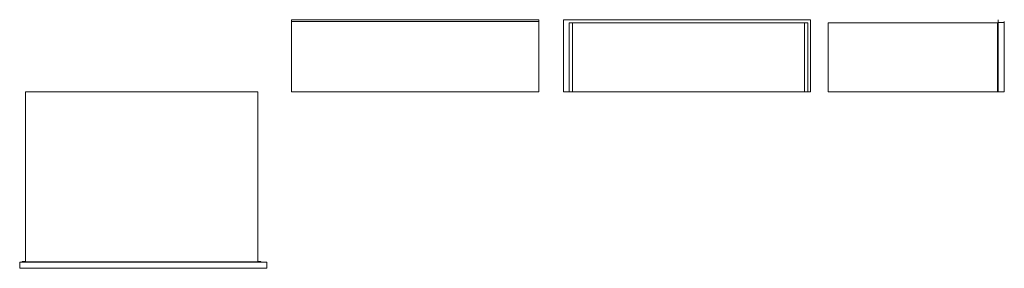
# Model space of a CAD drawing. Header units: millimetres. Extents: x 1 to 3009, y -538 to 220.
import ezdxf

# ---------------------------------------------------------------- set-up
doc = ezdxf.new("R2010")
doc.units = ezdxf.units.MM
doc.layers.add('GW083790_dwg', color=8, linetype='Continuous', lineweight=9)

# ---------------------------------------------------------------- blocks, each defined once
blk = doc.blocks.new('GW083790_dwg-300031-Poziom 1')
at = {"color": 196, "lineweight": 9}
for p, q in [((18.7, -518), (18.7, -0.1)), ((18.7, -0.1), (727.9, -0.1)), ((727.9, -0.1), (727.9, -518)), ((8.7, -518), (18.7, -518)), ((8.7, -519.1), (8.7, -518)), ((737.9, -519.1), (8.7, -519.1)), ((727.9, -518), (737.9, -518)), ((737.9, -518), (737.9, -519.1))]:
    blk.add_line(p, q, dxfattribs=at)
at = {"color": 8, "lineweight": 9}
for p, q in [((0.8, -520), (0.8, -519.4)), ((755.8, -519.4), (0.8, -519.4)), ((755.8, -520), (0.8, -520)), ((0.8, -520), (0.8, -537.8)), ((0.8, -537.8), (755.8, -537.8)), ((0.8, -537.8), (0.8, -538.3)), ((0.8, -538.3), (755.8, -538.3)), ((755.8, -520), (755.8, -519.4)), ((755.8, -537.8), (755.8, -520)), ((755.8, -538.3), (755.8, -537.8))]:
    blk.add_line(p, q, dxfattribs=at)
blk = doc.blocks.new('GW083790_dwg-300031-Południe')
at = {"color": 8, "lineweight": 9}
for p, q in [((755.8, 220), (0.8, 220)), ((0.8, 220), (0.8, 215)), ((0.8, 215), (755.8, 215)), ((0.8, 0.1), (0.8, 215)), ((755.8, 215), (755.8, 220)), ((755.8, 215), (755.8, 0.1)), ((755.8, 0.1), (0.8, 0.1))]:
    blk.add_line(p, q, dxfattribs=at)
at = {"color": 196, "lineweight": 9}
blk.add_line((8.7, 0), (737.9, 0), dxfattribs=at)
blk = doc.blocks.new('GW083790_dwg-300031-Północ')
at = {"color": 8, "lineweight": 9}
for p, q in [((-755.8, 220), (-0.8, 220)), ((-755.8, 0.1), (-755.8, 220)), ((-0.8, 220), (-0.8, 0.1)), ((-737.9, 0.1), (-755.8, 0.1)), ((-0.8, 0.1), (-8.7, 0.1))]:
    blk.add_line(p, q, dxfattribs=at)
at = {"color": 196, "lineweight": 9}
for p, q in [((-727.9, 210.1), (-737.9, 210.1)), ((-737.9, 210.1), (-737.9, 0)), ((-727.9, 0), (-727.9, 210.1)), ((-18.7, 210.1), (-727.9, 210.1)), ((-8.7, 210.1), (-18.7, 210.1)), ((-18.7, 210.1), (-18.7, 0)), ((-8.7, 0), (-8.7, 210.1)), ((-737.9, 0), (-727.9, 0)), ((-727.9, 0), (-18.7, 0)), ((-18.7, 0), (-8.7, 0))]:
    blk.add_line(p, q, dxfattribs=at)
blk = doc.blocks.new('GW083790_dwg-300031-Zachód')
at = {"color": 8, "lineweight": 9}
for p, q in [((519.4, 220), (519.4, 0.1)), ((520, 220), (519.4, 220)), ((520, 220), (519.4, 220)), ((520, 211.8), (520, 220)), ((520, 220), (520, 211.8)), ((520, 211.8), (537.8, 211.8)), ((537.8, 211.8), (537.8, 215)), ((537.8, 215), (537.8, 211.8)), ((537.8, 215), (538.3, 215)), ((538.3, 0.1), (538.3, 215)), ((519.4, 0.1), (520, 0.1)), ((537.8, 0.1), (520, 0.1)), ((538.3, 0.1), (537.8, 0.1))]:
    blk.add_line(p, q, dxfattribs=at)
at = {"color": 196, "lineweight": 9}
for p, q in [((518, 210.1), (0.1, 210.1)), ((0.1, 210.1), (0.1, 0)), ((518, 0), (518, 210.1)), ((519.1, 210.1), (518, 210.1)), ((519.1, 0), (519.1, 210.1)), ((518, 0), (519.1, 0)), ((0.1, 0), (518, 0))]:
    blk.add_line(p, q, dxfattribs=at)

msp = doc.modelspace()

# ---------------------------------------------------------------- block references
at = {"layer": 'GW083790_dwg'}
for name, p in [('GW083790_dwg-300031-Południe', (830.6, 0)), ('GW083790_dwg-300031-Północ', (2417.7, 0)), ('GW083790_dwg-300031-Zachód', (2470.7, 0)), ('GW083790_dwg-300031-Poziom 1', (0, 0))]:
    msp.add_blockref(name, p, dxfattribs=at)

doc.saveas('drawing.dxf')
